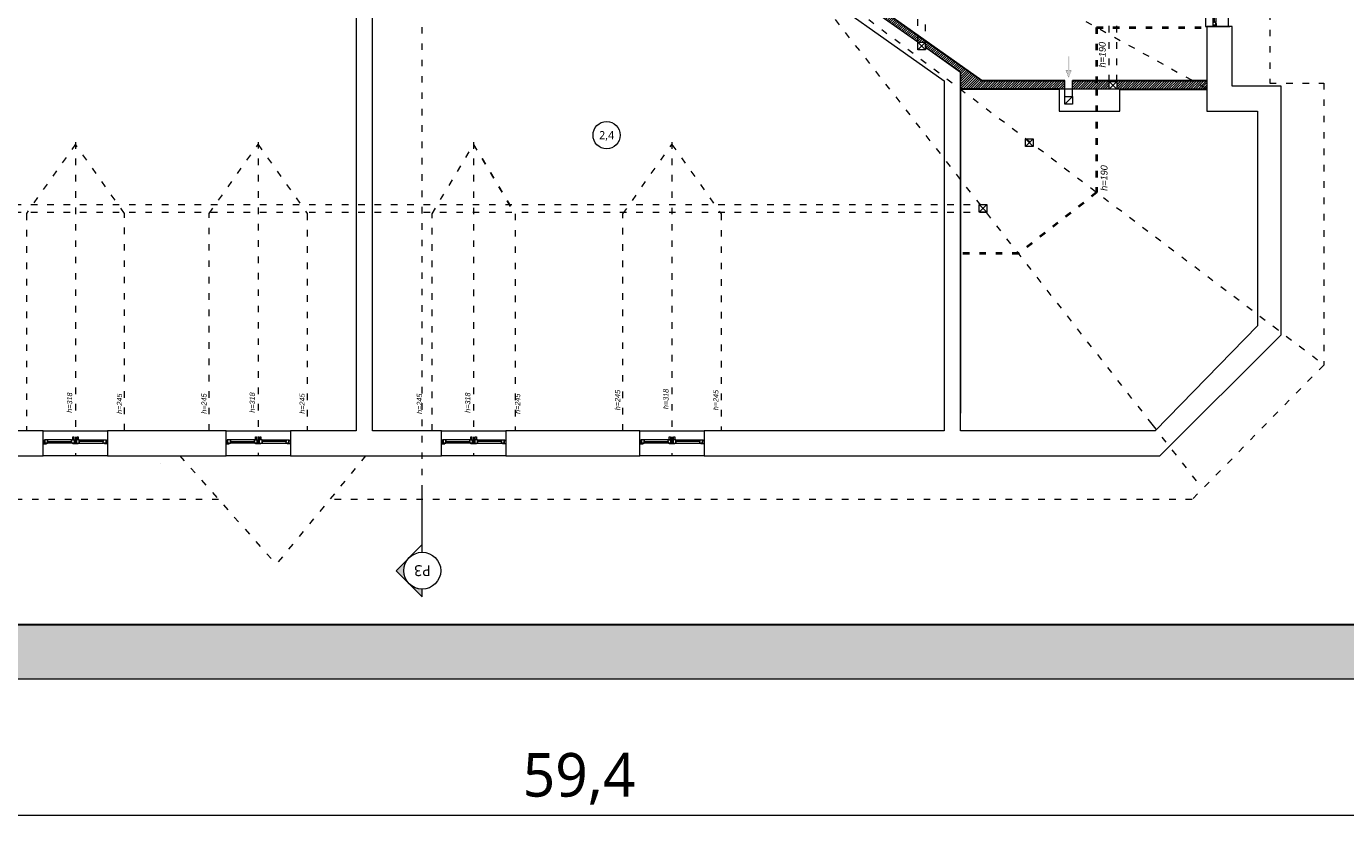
# Model space of a CAD drawing. Header units: millimetres. Extents: x -221 to 149158, y -114258 to 0.
# Tile 13 of 219: x 126882 to 129301, y -98433 to -96985. Entities that reach past the tile are written whole.
import ezdxf
from ezdxf.enums import TextEntityAlignment as Align

# ---------------------------------------------------------------- set-up
doc = ezdxf.new("R2010")
doc.units = ezdxf.units.MM
doc.linetypes.add('ACAD_ISO03W100', pattern=[30, 12, -18])
doc.layers.get('0').update_dxf_attribs({"lineweight": 0})
for name, color, linetype, lineweight in [('A-opisram.ART', 250, 'Continuous', 0), ('opis..KF', 250, 'Continuous', 15), ('pomocnicza', 30, 'Continuous', 0), ('stolarka_arch', 250, 'Continuous', 5), ('wentylacja..KF', 202, 'Continuous', 15), ('ściana pro..KF', 222, 'Continuous', 30), ('ściany ist..KF', 61, 'Continuous', 5)]:
    doc.layers.add(name, color=color, linetype=linetype, lineweight=lineweight)
doc.layers.add('A-pomocram.ART', color=254, linetype='Continuous', lineweight=0, plot=False)
doc.layers.add('A-wymram.ART', color=10, linetype='Continuous', lineweight=5, plot=False)
for name, color, linetype, lineweight, true_color in [('A-przekrycieram.ART', 7, 'Continuous', 0, 0xffffff), ('instalacje_arch', 7, 'Continuous', 30, 0xd60000), ('wypełnienie 2', 7, 'Continuous', 0, 0x363636)]:
    doc.layers.add(name, color=color, linetype=linetype, lineweight=lineweight, true_color=true_color)
doc.styles.add('ARCH', font='segoeuil.ttf')
doc.dimstyles.new('RAMKA', dxfattribs={"dimscale": 20, "dimtxt": 4, "dimasz": 3, "dimexe": 5, "dimexo": 3, "dimgap": 1, "dimtad": 1, "dimdec": 1, "dimlfac": 0.01, "dimtxsty": 'ARCH', "dimblk": 'ARCHTICK', "dimcen": 0, "dimclrd": 256, "dimclre": 256, "dimclrt": 256, "dimadec": 0, "dimazin": 0, "dimtfac": 1, "dimtdec": 1, "dimtofl": 0, "dimtmove": 1, "dimatfit": 3, "dimfxl": 10, "dimfxlon": 1, "dimlwd": 0, "dimlwe": 0, "dimarcsym": 0})
pattern_1 = [(45, (-308.0725, -60182.9095), (-2.24506403, 2.24506403), [])]

# ---------------------------------------------------------------- blocks, each defined once
blk = doc.blocks.new('_ArchTick')
at = {"color": 0, "linetype": 'ByBlock', "const_width": 0.15}
blk.add_lwpolyline([(-0.5, -0.5), (0.5, 0.5)], dxfattribs=at)
blk = doc.blocks.new('*D1680')
at = {"layer": 'A-wymram.ART', "linetype": 'Continuous', "lineweight": 0, "transparency": 16777216}
for p, q in [((0, -60), (0, -350)), ((5940, -60), (5940, -350)), ((5940, -250), (0, -250))]:
    blk.add_line(p, q, dxfattribs=at)
at = {"layer": 'Defpoints', "color": 0, "transparency": 16777216}
for p in [(0, 0), (5940, 0), (0, -250)]:
    blk.add_point(p, dxfattribs=at)
at = {"layer": 'A-wymram.ART', "lineweight": 0, "transparency": 16777216, "xscale": 60, "yscale": 60, "zscale": 60, "rotation": 180}
blk.add_blockref('_ArchTick', (0, -250), dxfattribs=at)
at = {"layer": 'A-wymram.ART', "lineweight": 0, "transparency": 16777216, "xscale": 60, "yscale": 60, "zscale": 60}
blk.add_blockref('_ArchTick', (5940, -250), dxfattribs=at)
at = {"layer": 'A-wymram.ART', "transparency": 16777216, "insert": (2970, -182.4), "char_height": 80, "attachment_point": 5, "style": 'ARCH'}
blk.add_mtext('59,4', dxfattribs=at)
blk = doc.blocks.new('*U630')
at = {"layer": 'stolarka_arch', "lineweight": 0}
blk.add_lwpolyline([(0, 0), (251, 0), (251, -42), (0, -42)], close=True, dxfattribs=at)
at = {"layer": 'stolarka_arch'}
for points in [[(0, -22), (6, -22), (6, -23), (3, -23), (3, -28), (0, -28)], [(3, -23), (8, -23), (8, -29), (2, -29), (2, -28), (3, -28)], [(8, -26), (121.3, -26), (121.3, -23), (8, -23)], [(126.3, -23), (121.3, -23), (121.3, -29), (127.3, -29), (127.3, -28), (126.3, -28)], [(123.3, -22), (133.3, -22), (133.3, -23), (130.3, -23), (130.3, -28), (126.3, -28), (126.3, -23), (123.3, -23)], [(130.3, -23), (135.3, -23), (135.3, -29), (129.3, -29), (129.3, -28), (130.3, -28)], [(243, -26), (135.3, -26), (135.3, -23), (243, -23)], [(248, -23), (243, -23), (243, -29), (249, -29), (249, -28), (248, -28)], [(251, -22), (245, -22), (245, -23), (248, -23), (248, -28), (251, -28)], [(8, -26), (121.3, -26), (121.3, -29), (8, -29)], [(126.3, -30), (122.3, -30), (122.3, -29), (126.3, -29)], [(125.3, -35), (123.3, -35), (123.3, -30), (125.3, -30)], [(134.3, -30), (130.3, -30), (130.3, -29), (134.3, -29)], [(133.3, -35), (131.3, -35), (131.3, -30), (133.3, -30)], [(243, -26), (135.3, -26), (135.3, -29), (243, -29)]]:
    blk.add_lwpolyline(points, close=True, dxfattribs=at)
blk = doc.blocks.new('*U641')
at = {"layer": 'stolarka_arch', "lineweight": 0}
blk.add_lwpolyline([(0, 0), (118, 0), (118, -46), (0, -46)], close=True, dxfattribs=at)
at = {"layer": 'stolarka_arch'}
for points in [[(0, -22), (6, -22), (6, -23), (3, -23), (3, -28), (0, -28)], [(3, -23), (8, -23), (8, -29), (2, -29), (2, -28), (3, -28)], [(8, -26), (52, -26), (52, -23), (8, -23)], [(57, -23), (52, -23), (52, -29), (58, -29), (58, -28), (57, -28)], [(54, -22), (64, -22), (64, -23), (61, -23), (61, -28), (57, -28), (57, -23), (54, -23)], [(61, -23), (66, -23), (66, -29), (60, -29), (60, -28), (61, -28)], [(110, -26), (66, -26), (66, -23), (110, -23)], [(115, -23), (110, -23), (110, -29), (116, -29), (116, -28), (115, -28)], [(118, -22), (112, -22), (112, -23), (115, -23), (115, -28), (118, -28)], [(8, -26), (52, -26), (52, -29), (8, -29)], [(57, -30), (53, -30), (53, -29), (57, -29)], [(56, -35), (54, -35), (54, -30), (56, -30)], [(65, -30), (61, -30), (61, -29), (65, -29)], [(64, -35), (62, -35), (62, -30), (64, -30)], [(110, -26), (66, -26), (66, -29), (110, -29)]]:
    blk.add_lwpolyline(points, close=True, dxfattribs=at)
blk = doc.blocks.new('*U635')
at = {"layer": 'stolarka_arch', "lineweight": 0}
blk.add_lwpolyline([(0, 0), (118, 0), (118, -46), (0, -46)], close=True, dxfattribs=at)
at = {"layer": 'stolarka_arch'}
for points in [[(0, -22), (6, -22), (6, -23), (3, -23), (3, -28), (0, -28)], [(3, -23), (8, -23), (8, -29), (2, -29), (2, -28), (3, -28)], [(8, -26), (52, -26), (52, -23), (8, -23)], [(57, -23), (52, -23), (52, -29), (58, -29), (58, -28), (57, -28)], [(54, -22), (64, -22), (64, -23), (61, -23), (61, -28), (57, -28), (57, -23), (54, -23)], [(61, -23), (66, -23), (66, -29), (60, -29), (60, -28), (61, -28)], [(110, -26), (66, -26), (66, -23), (110, -23)], [(115, -23), (110, -23), (110, -29), (116, -29), (116, -28), (115, -28)], [(118, -22), (112, -22), (112, -23), (115, -23), (115, -28), (118, -28)], [(8, -26), (52, -26), (52, -29), (8, -29)], [(57, -30), (53, -30), (53, -29), (57, -29)], [(56, -35), (54, -35), (54, -30), (56, -30)], [(65, -30), (61, -30), (61, -29), (65, -29)], [(64, -35), (62, -35), (62, -30), (64, -30)], [(110, -26), (66, -26), (66, -29), (110, -29)]]:
    blk.add_lwpolyline(points, close=True, dxfattribs=at)
blk = doc.blocks.new('*U632')
at = {"layer": 'stolarka_arch', "lineweight": 0}
blk.add_lwpolyline([(0, 0), (118, 0), (118, -46), (0, -46)], close=True, dxfattribs=at)
at = {"layer": 'stolarka_arch'}
for points in [[(0, -22), (6, -22), (6, -23), (3, -23), (3, -28), (0, -28)], [(3, -23), (8, -23), (8, -29), (2, -29), (2, -28), (3, -28)], [(8, -26), (52, -26), (52, -23), (8, -23)], [(57, -23), (52, -23), (52, -29), (58, -29), (58, -28), (57, -28)], [(54, -22), (64, -22), (64, -23), (61, -23), (61, -28), (57, -28), (57, -23), (54, -23)], [(61, -23), (66, -23), (66, -29), (60, -29), (60, -28), (61, -28)], [(110, -26), (66, -26), (66, -23), (110, -23)], [(115, -23), (110, -23), (110, -29), (116, -29), (116, -28), (115, -28)], [(118, -22), (112, -22), (112, -23), (115, -23), (115, -28), (118, -28)], [(8, -26), (52, -26), (52, -29), (8, -29)], [(57, -30), (53, -30), (53, -29), (57, -29)], [(56, -35), (54, -35), (54, -30), (56, -30)], [(65, -30), (61, -30), (61, -29), (65, -29)], [(64, -35), (62, -35), (62, -30), (64, -30)], [(110, -26), (66, -26), (66, -29), (110, -29)]]:
    blk.add_lwpolyline(points, close=True, dxfattribs=at)
blk = doc.blocks.new('*U633')
at = {"layer": 'stolarka_arch', "lineweight": 0}
blk.add_lwpolyline([(0, 0), (118, 0), (118, -46), (0, -46)], close=True, dxfattribs=at)
at = {"layer": 'stolarka_arch'}
for points in [[(0, -22), (6, -22), (6, -23), (3, -23), (3, -28), (0, -28)], [(3, -23), (8, -23), (8, -29), (2, -29), (2, -28), (3, -28)], [(8, -26), (52, -26), (52, -23), (8, -23)], [(57, -23), (52, -23), (52, -29), (58, -29), (58, -28), (57, -28)], [(54, -22), (64, -22), (64, -23), (61, -23), (61, -28), (57, -28), (57, -23), (54, -23)], [(61, -23), (66, -23), (66, -29), (60, -29), (60, -28), (61, -28)], [(110, -26), (66, -26), (66, -23), (110, -23)], [(115, -23), (110, -23), (110, -29), (116, -29), (116, -28), (115, -28)], [(118, -22), (112, -22), (112, -23), (115, -23), (115, -28), (118, -28)], [(8, -26), (52, -26), (52, -29), (8, -29)], [(57, -30), (53, -30), (53, -29), (57, -29)], [(56, -35), (54, -35), (54, -30), (56, -30)], [(65, -30), (61, -30), (61, -29), (65, -29)], [(64, -35), (62, -35), (62, -30), (64, -30)], [(110, -26), (66, -26), (66, -29), (110, -29)]]:
    blk.add_lwpolyline(points, close=True, dxfattribs=at)
blk = doc.blocks.new('nr pom')
at = {"layer": 'opis..KF', "lineweight": 20}
blk.add_circle((0, 0), 25, dxfattribs=at)
at = {"layer": 'opis..KF', "style": 'ARCH'}
blk.add_attdef('00', text='', height=15, dxfattribs=at).set_placement((0, 0), align=Align.MIDDLE_CENTER)
blk = doc.blocks.new('*U1671')
at = {"layer": 'instalacje_arch', "lineweight": 20, "true_color": 0xf4ee51}
h = blk.add_hatch(color=41, dxfattribs=at)
h.dxf.hatch_style = 1
h.paths.add_polyline_path([(-23.9, -3825.8), (0, -3849.7), (0, -3835.7, -0.198912)])
h.paths.add_polyline_path([(-23.9, -3825.8, -0.198912), (-33.8, -3802, -0.198912), (-23.9, -3778.1), (-47.7, -3802)])
at = {"layer": 'instalacje_arch', "color": 41, "linetype": 'ACAD_ISO03W100', "lineweight": 9, "true_color": 0xf4ee51}
blk.add_line((0, -3657), (0, -145), dxfattribs=at)
at = {"layer": 'instalacje_arch', "color": 41, "lineweight": 20, "true_color": 0xf4ee51}
for points in [[(0, -3757), (0, -3657)], [(0, -3768.2), (0, -3754.2), (-47.7, -3802), (0, -3849.7), (0, -3835.7)]]:
    blk.add_lwpolyline(points, dxfattribs=at)
blk.add_circle((0, -3802), 33.8, dxfattribs=at)
at = {"layer": 'instalacje_arch', "color": 41, "true_color": 0xf4ee51, "style": 'ARCH'}
blk.add_attdef('P1', text='', height=20, rotation=180, dxfattribs=at).set_placement((0, 0), align=Align.MIDDLE_CENTER)
blk.add_attdef('P2', text='', height=20, dxfattribs=at).set_placement((0, -3802), align=Align.MIDDLE_CENTER)
blk = doc.blocks.new('*U1657')
at = {"layer": 'wentylacja..KF', "lineweight": 5}
h = blk.add_hatch(color=256, dxfattribs=at)
h.dxf.hatch_style = 1
h.paths.add_polyline_path([(12.5, 5), (12.5, 1.2), (38.5, 1.2), (38.5, -1.3), (12.5, -1.3), (12.5, -5), (0, 0)])
at = {"layer": 'wentylacja..KF', "color": 240, "const_width": 0.239}
blk.add_lwpolyline([(12.5, 5), (12.5, 1.2), (38.5, 1.2), (38.5, -1.3), (12.5, -1.3), (12.5, -5), (0, 0)], close=True, dxfattribs=at)
blk = doc.blocks.new('*U1677')
at = {"layer": 'A-przekrycieram.ART'}
h = blk.add_hatch(color=256, dxfattribs=at)
h.dxf.hatch_style = 1
h.paths.add_polyline_path([(0, 4200), (5940, 4200), (5940, 0), (0, 0)])
h.paths.add_polyline_path([(200, 4100), (5840, 4100), (5840, 100), (200, 100)], flags=16)
at = {"layer": 'A-opisram.ART', "lineweight": 30}
blk.add_lwpolyline([(200, 4100), (5840, 4100), (5840, 100), (200, 100)], close=True, dxfattribs=at)
at = {"layer": 'A-pomocram.ART'}
blk.add_lwpolyline([(0, 4200), (5940, 4200), (5940, 0), (0, 0)], close=True, dxfattribs=at)
at = {"layer": 'A-wymram.ART'}
dim = blk.add_linear_dim(base=(0, -250), p1=(5940, 0), p2=(0, 0), dimstyle='RAMKA', dxfattribs=at)
dim.commit()
dim.dimension.update_dxf_attribs({"geometry": '*D1680', "text_midpoint": (2970, -182.41)})

msp = doc.modelspace()

# ---------------------------------------------------------------- hatches: boundary and pattern name
at = {"layer": 'wypełnienie 2', "linetype": 'ByBlock'}
h = msp.add_hatch(dxfattribs=at)
h.set_pattern_fill('ANSI31', color=256)
h.set_pattern_definition(pattern_1)
h.paths.add_polyline_path([(128644.4, -96617.86), (128632.4, -96617.86), (128632.4, -96628.88), (128644.4, -96628.88)])
h.paths.add_polyline_path([(128644.4, -96728.88), (128632.4, -96728.88), (128632.4, -96830.86), (128530.65, -96830.86), (128530.65, -96842.86), (128644.4, -96842.86)])
h.paths.add_polyline_path([(128530.65, -96830.86), (128516.65, -96830.86), (128516.65, -96842.86), (128530.65, -96842.86)])
h.paths.add_polyline_path([(128516.65, -96830.86), (128342.65, -96830.86), (128342.65, -96890.93), (128516.39, -97014.1), (128516.65, -97014.1), (128516.65, -97001.73), (128344.65, -96879.8), (128344.65, -96842.86), (128516.65, -96842.86)])
h.paths.add_polyline_path([(128342.65, -96830.86), (128328.65, -96830.86), (128328.65, -96880.83), (128342.65, -96880.83)])
h.paths.add_polyline_path([(128328.65, -96830.86), (128306.97, -96830.86), (128286.69, -96851.26), (128328.65, -96881.01), (128328.65, -96880.83)])
h.paths.add_polyline_path([(128306.97, -96830.86), (128257.9, -96830.86), (128286.69, -96851.26)])
h = msp.add_hatch(dxfattribs=at)
h.set_pattern_fill('ANSI31', color=256)
h.set_pattern_definition(pattern_1)
h.paths.add_polyline_path([(128530.65, -97011.65), (128530.65, -97024.21), (128595.08, -97069.88), (128595.08, -97100.36), (128775.9, -97100.36), (128786.14, -97100.36), (128786.14, -97084.36), (128633.21, -97084.36)])
h.paths.add_polyline_path([(128516.65, -97001.73), (128516.65, -97014.1), (128530.65, -97014.1), (128530.65, -97011.65)])
h.paths.add_polyline_path([(128844.5, -97084.36), (128800.14, -97084.36), (128800.14, -97100.36), (128844.5, -97100.36)])
h.paths.add_polyline_path([(128867.4, -97086.36), (128867.41, -97084.36), (128844.5, -97084.36), (128844.5, -97100.36), (128867.4, -97100.36)])
h.paths.add_polyline_path([(128881.41, -97084.36), (128881.4, -97086.36), (128881.4, -97100.36), (128886.9, -97100.36), (129046.9, -97100.36), (129046.9, -97084.36)])

# ---------------------------------------------------------------- linework, layer by layer
at = {"linetype": 'ACAD_ISO03W100'}
for p, q in [((128516.65, -97014.28), (128516.65, -96410.46)), ((128530.65, -97024.21), (128530.65, -96410.46)), ((128867.4, -97086.36), (128869.4, -96635.86)), ((128881.4, -97086.36), (128883.4, -96635.86)), ((129177.4, -97542.57), (128277.65, -96860.36)), ((128946.4, -97714.86), (128277.65, -96860.36)), ((128614.58, -96859.95), (129044.4, -97097.86)), ((126972.43, -97197.78), (126972.43, -97772.56)), ((127307.42, -97197.61), (127307.42, -97772.39)), ((127702.39, -97197.89), (127702.39, -97772.66)), ((128066.08, -97197.89), (128066.08, -97772.66)), ((126020.69, -97311.86), (128643.4, -97311.86)), ((126020.69, -97325.86), (128643.4, -97325.86)), ((129249.65, -97597.36), (129177.4, -97542.57)), ((129027.7, -97818.73), (128946.15, -97714.54)), ((127163.94, -97772.86), (127340.4, -97971.9)), ((127504.4, -97772.86), (127340.4, -97971.9))]:
    msp.add_line(p, q, dxfattribs=at)
for p, q in [((128786.14, -97113.72), (128786.14, -97084.36)), ((128800.14, -97113.72), (128800.14, -97084.36)), ((128786.14, -97127.72), (128800.14, -97113.72)), ((127128.68, -97786.33), (127128.68, -97786.33))]:
    msp.add_line(p, q)
for points in [[(127084.9, -94251.86), (129048.9, -94251.86), (129048.9, -95875.86), (129260.9, -95876.33), (129256.4, -96631.42), (129162.04, -96631.42), (129162.04, -97089.24), (129260.9, -97089.24), (129260.9, -97606.78), (129019.53, -97852.86), (127438.49, -97852.86)], [(127062.44, -97726.46), (127062.44, -97328.45), (126972.44, -97201.55), (126882.44, -97328.45), (126882.44, -97726.46)], [(127217.41, -97726.58), (127217.41, -97328.57), (127307.42, -97201.67), (127397.42, -97328.57), (127397.41, -97726.58)], [(127626.49, -97726.86), (127626.49, -97328.85), (127702.39, -97201.85), (127778.53, -97328.85), (127778.53, -97726.86)], [(127626.49, -97328.85), (127702.39, -97201.85), (127777.43, -97328.85)], [(127976.08, -97726.86), (127976.08, -97328.85), (128066.08, -97201.95), (128156.08, -97328.85), (128156.08, -97726.86)], [(127234.86, -97852.86), (126464.29, -97852.86), (126464.72, -97973.13), (126020.69, -97973.13)]]:
    msp.add_lwpolyline(points, dxfattribs=at)
at = {"linetype": 'ByBlock'}
msp.add_lwpolyline([(128775.9, -97140.86), (128886.9, -97140.86), (128886.9, -97100.36), (128775.9, -97100.36)], close=True, dxfattribs=at)
msp.add_lwpolyline([(128786.14, -97113.72), (128800.14, -97113.72), (128800.14, -97127.72), (128786.14, -97127.72)], close=True)
at = {"layer": 'pomocnicza', "color": 114, "linetype": 'ACAD_ISO03W100', "lineweight": 40, "true_color": 0x139b48}
for p, q in [((128844.5, -96987.21), (128844.5, -97100.36)), ((128844.5, -96987.21), (129046.9, -96987.21)), ((128844.5, -97100.36), (128844.5, -97290.16)), ((128844.5, -97290.16), (128701.57, -97402.02)), ((128701.57, -97402.02), (128595.08, -97402.02))]:
    msp.add_line(p, q, dxfattribs=at)
at = {"layer": 'ściana pro..KF', "linetype": 'ByBlock'}
for p, q in [((128344.65, -96879.8), (128633.21, -97084.36)), ((128775.9, -97100.36), (128595.08, -97100.36)), ((128633.21, -97084.36), (128786.14, -97084.36)), ((128800.14, -97084.36), (129046.9, -97084.36)), ((128886.9, -97100.36), (129046.9, -97100.36))]:
    msp.add_line(p, q, dxfattribs=at)
at = {"layer": 'ściany ist..KF', "linetype": 'ByBlock'}
for p, q in [((128516.65, -97014.28), (128342.65, -96890.93)), ((129046.9, -96985.86), (129046.9, -97140.86)), ((129046.9, -96985.86), (129088.9, -96985.86)), ((128516.65, -97014.1), (128530.65, -97028.1)), ((128516.65, -97028.1), (128530.65, -97014.1)), ((128589.4, -97065.86), (128530.65, -97024.21)), ((128595.08, -97069.88), (128589.4, -97065.86)), ((128595.08, -97069.88), (128595.08, -97694.86)), ((128565.04, -97088.47), (128565.04, -97726.86)), ((128886.9, -97100.36), (128775.9, -97100.36)), ((128775.9, -97100.36), (128775.9, -97140.86)), ((128867.4, -97086.36), (128881.4, -97100.36)), ((128867.4, -97100.36), (128881.4, -97086.36)), ((128886.9, -97140.86), (128886.9, -97100.36)), ((128775.9, -97140.86), (128886.9, -97140.86)), ((128714.4, -97191.86), (128728.4, -97205.86)), ((128714.4, -97205.86), (128728.4, -97191.86)), ((128629.4, -97311.86), (128643.4, -97325.86)), ((128629.4, -97325.86), (128643.4, -97311.86))]:
    msp.add_line(p, q, dxfattribs=at)
for points in [[(128046.9, -96797.31), (128046.9, -96861.86), (127706.36, -96861.86), (127706.36, -96876.86), (128270.85, -96876.86), (128565.04, -97085.41), (128565.04, -97726.86), (128125.08, -97726.86), (128125.08, -97772.86)], [(128125.08, -97772.86), (128960.4, -97772.86), (129182.9, -97550.95), (129182.9, -97094.86), (129092.9, -97094.86), (129092.9, -96985.86), (129046.9, -96985.86), (129046.9, -97140.86), (129139.7, -97140.86), (129139.45, -97534.34), (128952.08, -97726.86), (128595.08, -97726.86), (128595.08, -97069.88), (128530.65, -97024.21), (128530.65, -97028.1), (128516.65, -97028.1), (128516.65, -97014.28), (128342.65, -96890.93), (128342.65, -96894.83), (128328.65, -96894.83), (128328.65, -96881.01), (128257.9, -96830.86), (128092.9, -96830.86), (128092.9, -96797.31)], [(126706.9, -96876.86), (127487.04, -96876.86), (127487.04, -97726.86), (127366.42, -97726.86), (127366.42, -97772.86), (127643.39, -97772.86), (127643.39, -97726.86), (127517.04, -97726.86), (127517.04, -96876.86), (127616.36, -96876.86), (127616.36, -96861.86), (126706.9, -96861.86), (126706.9, -96876.86)], [(128270.85, -96876.86), (128565.04, -97085.41), (128565.04, -97214.79)], [(128516.65, -97014.1), (128530.65, -97014.1), (128530.65, -97028.1), (128516.65, -97028.1), (128516.65, -97014.1)], [(128867.4, -97086.36), (128881.4, -97086.36), (128881.4, -97100.36), (128867.4, -97100.36), (128867.4, -97086.36)], [(128714.4, -97191.86), (128728.4, -97191.86), (128728.4, -97205.86), (128714.4, -97205.86), (128714.4, -97191.86)], [(128629.4, -97311.86), (128643.4, -97311.86), (128643.4, -97325.86), (128629.4, -97325.86), (128629.4, -97311.86)]]:
    msp.add_lwpolyline(points, dxfattribs=at)
for points in [[(126671.44, -97772.86), (126913.43, -97772.86), (126913.43, -97726.86), (126671.44, -97726.86)], [(127031.43, -97772.86), (127248.42, -97772.86), (127248.42, -97726.86), (127031.43, -97726.86)], [(127761.39, -97772.86), (128007.08, -97772.86), (128007.08, -97726.86), (127761.39, -97726.86)]]:
    msp.add_lwpolyline(points, close=True, dxfattribs=at)

# ---------------------------------------------------------------- block references
msp.add_blockref('*U1677', (124925.8, -98182.7))
at = {"layer": 'instalacje_arch'}
ref = msp.add_blockref('*U1671', (127608.26, -94181.53), dxfattribs=at)
ref.add_attrib('P2', 'P3', dxfattribs={"color": 41, "true_color": 0xf4ee51, "height": 20, "rotation": 180, "style": 'ARCH'}).set_placement((127608.51, -97983.5), align=Align.MIDDLE_CENTER)
at = {"layer": 'opis..KF', "color": 30}
msp.add_blockref('nr pom', (127946.25, -97184.9), dxfattribs=at).add_auto_attribs({'00': '2,4'})
at = {"layer": 'stolarka_arch', "xscale": -1, "rotation": 270}
msp.add_blockref('*U630', (129086.4, -96985.86), dxfattribs=at)
at = {"layer": 'stolarka_arch', "rotation": 180}
for name, p in [('*U635', (127031.43, -97772.86)), ('*U641', (127366.42, -97772.86)), ('*U632', (127761.39, -97772.86)), ('*U633', (128125.08, -97772.86))]:
    msp.add_blockref(name, p, dxfattribs=at)
at = {"layer": 'wentylacja..KF', "rotation": 89.99999999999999}
msp.add_blockref('*U1657', (128793.29, -97078.88), dxfattribs=at)

# ---------------------------------------------------------------- texts
at = {"layer": 'opis..KF', "attachment_point": 5, "rotation": 90, "style": 'ARCH'}
for s, insert, char_height in [('{\\fCentury Gothic|b0|i1|c238|p34;h=190}', (128855.02, -97037.3), 12.48), ('{\\fCentury Gothic|b0|i1|c238|p34;h=190}', (128858.33, -97263.46), 12.48), ('{\\fCentury Gothic|b0|i1|c238|p34;h=318}', (126961.63, -97675.32), 9.6), ('{\\fCentury Gothic|b0|i1|c238|p34;h=245}', (127053.13, -97677.3), 9.6), ('{\\fCentury Gothic|b0|i1|c238|p34;h=245}', (127208.11, -97677.13), 9.6), ('{\\fCentury Gothic|b0|i1|c238|p34;h=318}', (127296.61, -97675.15), 9.6), ('{\\fCentury Gothic|b0|i1|c238|p34;h=245}', (127388.11, -97677.13), 9.6), ('{\\fCentury Gothic|b0|i1|c238|p34;h=245}', (127603.08, -97677.4), 9.6), ('{\\fCentury Gothic|b0|i1|c238|p34;h=318}', (127691.58, -97675.42), 9.6), ('{\\fCentury Gothic|b0|i1|c238|p34;h=245}', (127783.08, -97677.4), 9.6), ('{\\fCentury Gothic|b0|i1|c238|p34;h=245}', (127966.43, -97670.66), 9.6), ('{\\fCentury Gothic|b0|i1|c238|p34;h=318}', (128054.93, -97668.68), 9.6), ('{\\fCentury Gothic|b0|i1|c238|p34;h=245}', (128146.43, -97670.66), 9.6)]:
    msp.add_mtext_dynamic_manual_height_columns(s, width=156.7001, gutter_width=70, heights=[0], dxfattribs=dict(at, insert=insert, char_height=char_height))

doc.saveas('drawing.dxf')
